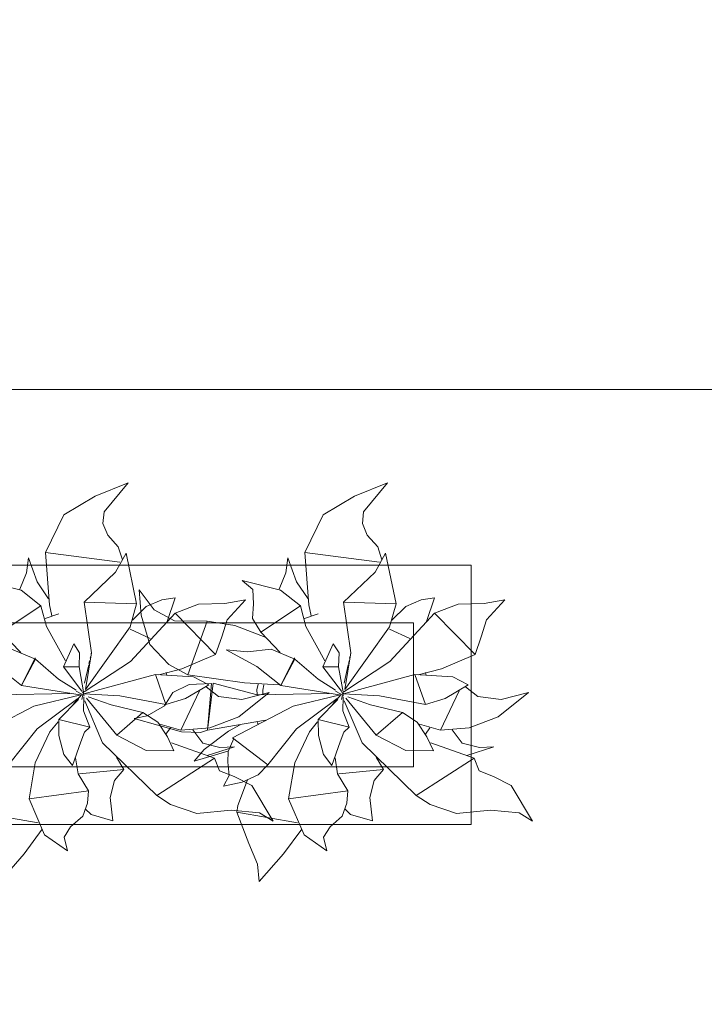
# Model space of a CAD drawing. Header units: millimetres. Extents: x -14761 to 157739, y -22400 to 107990.
# Tile 191 of 228: x 127846 to 129033, y 43933 to 45642. Entities that reach past the tile are written whole.
import ezdxf

# ---------------------------------------------------------------- set-up
doc = ezdxf.new("R2010")
doc.units = ezdxf.units.MM
doc.header["$MEASUREMENT"] = 0
doc.linetypes.add('Штриховая', pattern=[564.444447, 282.222223, -282.222223])
doc.linetypes.add('Штрихпунктирная', pattern=[670.277762, 352.777767, -176.388884, 0, -141.111112])
for name, color, linetype in [('Интерьер - Мебель', 7, 'Continuous'), ('Элемент Модели - Зона', 7, 'Continuous'), ('Элемент Модели - Оси', 7, 'Continuous')]:
    doc.layers.add(name, color=color, linetype=linetype)

msp = doc.modelspace()

# ---------------------------------------------------------------- linework, layer by layer
at = {"layer": 'Интерьер - Мебель', "color": 252, "linetype": 'Continuous', "lineweight": 5}
for p, q in [((128034.1, 44838.1), (127976.9, 44814.6)), ((128034.1, 44838.1), (127976.9, 44814.6)), ((128034.1, 44838.1), (127992.4, 44787.3)), ((128034.1, 44838.1), (127992.4, 44787.3)), ((128484.1, 44838.1), (128426.9, 44814.6)), ((128484.1, 44838.1), (128426.9, 44814.6)), ((128484.1, 44838.1), (128442.4, 44787.3)), ((128484.1, 44838.1), (128442.4, 44787.3)), ((127976.9, 44814.6), (127922.5, 44782.1)), ((127976.9, 44814.6), (127922.5, 44782.1)), ((128426.9, 44814.6), (128372.5, 44782.1)), ((128426.9, 44814.6), (128372.5, 44782.1)), ((127992.4, 44787.3), (127990.3, 44767.3)), ((127992.4, 44787.3), (127990.3, 44767.3)), ((128442.4, 44787.3), (128440.3, 44767.3)), ((128442.4, 44787.3), (128440.3, 44767.3)), ((127922.5, 44782.1), (127890.7, 44716.7)), ((127922.5, 44782.1), (127890.7, 44716.7)), ((127990.3, 44767.3), (127998.6, 44746.8)), ((127990.3, 44767.3), (127998.6, 44746.8)), ((128372.5, 44782.1), (128340.7, 44716.7)), ((128372.5, 44782.1), (128340.7, 44716.7)), ((128440.3, 44767.3), (128448.6, 44746.8)), ((128440.3, 44767.3), (128448.6, 44746.8)), ((127998.6, 44746.8), (128016.9, 44727)), ((127998.6, 44746.8), (128016.9, 44727)), ((128448.6, 44746.8), (128466.9, 44727)), ((128448.6, 44746.8), (128466.9, 44727)), ((127890.7, 44716.7), (128019.7, 44700.4)), ((127890.7, 44716.7), (127897.6, 44626.1)), ((127890.7, 44716.7), (128019.7, 44700.4)), ((127890.7, 44716.7), (127897.6, 44626.1)), ((128030.6, 44716), (128012.3, 44682.8)), ((128030.6, 44716), (128012.3, 44682.8)), ((128016.9, 44727), (128024.2, 44704.2)), ((128016.9, 44727), (128024.2, 44704.2)), ((128030.6, 44716), (128048.7, 44627.9)), ((128030.6, 44716), (128048.7, 44627.9)), ((128340.7, 44716.7), (128469.7, 44700.4)), ((128340.7, 44716.7), (128347.6, 44626.1)), ((128340.7, 44716.7), (128469.7, 44700.4)), ((128340.7, 44716.7), (128347.6, 44626.1)), ((128480.6, 44716), (128462.3, 44682.8)), ((128480.6, 44716), (128462.3, 44682.8)), ((128466.9, 44727), (128474.2, 44704.2)), ((128466.9, 44727), (128474.2, 44704.2)), ((128480.6, 44716), (128498.7, 44627.9)), ((128480.6, 44716), (128498.7, 44627.9)), ((127861.2, 44707.6), (127857.6, 44681.7)), ((127861.2, 44707.6), (127857.6, 44681.7)), ((127861.2, 44707.6), (127876.2, 44666.2)), ((127861.2, 44707.6), (127876.2, 44666.2)), ((128311.2, 44707.6), (128307.6, 44681.7)), ((128311.2, 44707.6), (128307.6, 44681.7)), ((128311.2, 44707.6), (128326.2, 44666.2)), ((128311.2, 44707.6), (128326.2, 44666.2)), ((127857.6, 44681.7), (127846, 44653.1)), ((127857.6, 44681.7), (127846, 44653.1)), ((128012.3, 44682.8), (127957.5, 44630.6)), ((128012.3, 44682.8), (127957.5, 44630.6)), ((128307.6, 44681.7), (128296, 44653.1)), ((128307.6, 44681.7), (128296, 44653.1)), ((128462.3, 44682.8), (128407.5, 44630.6)), ((128462.3, 44682.8), (128407.5, 44630.6)), ((127781.8, 44668.2), (127848.4, 44651.8)), ((127781.8, 44668.2), (127848.4, 44651.8)), ((127876.2, 44666.2), (127896.1, 44636.8)), ((127876.2, 44666.2), (127896.1, 44636.8)), ((128231.8, 44668.2), (128250.4, 44652.7)), ((128231.8, 44668.2), (128298.4, 44651.8)), ((128231.8, 44668.2), (128250.4, 44652.7)), ((128231.8, 44668.2), (128298.4, 44651.8)), ((128326.2, 44666.2), (128346.1, 44636.8)), ((128326.2, 44666.2), (128346.1, 44636.8)), ((127848.4, 44651.8), (127882.8, 44624.4)), ((127848.4, 44651.8), (127882.8, 44624.4)), ((128052.9, 44652.1), (128056.7, 44608.3)), ((128052.9, 44652.1), (128079.4, 44617.4)), ((128052.9, 44652.1), (128056.7, 44608.3)), ((128052.9, 44652.1), (128079.4, 44617.4)), ((128250.4, 44652.7), (128251.6, 44627.8)), ((128250.4, 44652.7), (128251.6, 44627.8)), ((128298.4, 44651.8), (128332.8, 44624.4)), ((128298.4, 44651.8), (128332.8, 44624.4)), ((127957.5, 44630.6), (128048.7, 44627.9)), ((127957.5, 44630.6), (127970.3, 44542.7)), ((127957.5, 44630.6), (128048.7, 44627.9)), ((127957.5, 44630.6), (127970.3, 44542.7)), ((128092.5, 44634.5), (128065.5, 44623.1)), ((128092.5, 44634.5), (128065.5, 44623.1)), ((128115.3, 44638), (128092.5, 44634.5)), ((128115.3, 44638), (128092.5, 44634.5)), ((128115.3, 44638), (128101.5, 44597)), ((128115.3, 44638), (128101.5, 44597)), ((128237.3, 44634.9), (128201.8, 44628.7)), ((128237.3, 44634.9), (128201.8, 44628.7)), ((128237.3, 44634.9), (128205.8, 44600.3)), ((128237.3, 44634.9), (128205.8, 44600.3)), ((128407.5, 44630.6), (128498.7, 44627.9)), ((128407.5, 44630.6), (128420.3, 44542.7)), ((128407.5, 44630.6), (128498.7, 44627.9)), ((128407.5, 44630.6), (128420.3, 44542.7)), ((128542.5, 44634.5), (128515.5, 44623.1)), ((128542.5, 44634.5), (128515.5, 44623.1)), ((128565.3, 44638), (128542.5, 44634.5)), ((128565.3, 44638), (128542.5, 44634.5)), ((128565.3, 44638), (128551.5, 44597)), ((128565.3, 44638), (128551.5, 44597)), ((128687.3, 44634.9), (128651.8, 44628.7)), ((128687.3, 44634.9), (128651.8, 44628.7)), ((128687.3, 44634.9), (128655.8, 44600.3)), ((128687.3, 44634.9), (128655.8, 44600.3)), ((127882.8, 44624.4), (127813.9, 44578.9)), ((127882.8, 44624.4), (127813.9, 44578.9)), ((127882.8, 44624.4), (127892.5, 44588.8)), ((127882.8, 44624.4), (127892.5, 44588.8)), ((127897.6, 44626.1), (127901.5, 44607.1)), ((127897.6, 44626.1), (127901.5, 44607.1)), ((128048.7, 44627.9), (128037.6, 44587.9)), ((128048.7, 44627.9), (128037.6, 44587.9)), ((128065.5, 44623.1), (128041.3, 44599.3)), ((128065.5, 44623.1), (128041.3, 44599.3)), ((128079.4, 44617.4), (128114.4, 44598.4)), ((128079.4, 44617.4), (128114.4, 44598.4)), ((128156.2, 44627.3), (128115.3, 44611.5)), ((128156.2, 44627.3), (128115.3, 44611.5)), ((128201.8, 44628.7), (128156.2, 44627.3)), ((128201.8, 44628.7), (128156.2, 44627.3)), ((128251.6, 44627.8), (128249.5, 44602.3)), ((128251.6, 44627.8), (128249.5, 44602.3)), ((128332.8, 44624.4), (128263.9, 44578.9)), ((128332.8, 44624.4), (128263.9, 44578.9)), ((128332.8, 44624.4), (128342.5, 44588.8)), ((128332.8, 44624.4), (128342.5, 44588.8)), ((128347.6, 44626.1), (128351.5, 44607.1)), ((128347.6, 44626.1), (128351.5, 44607.1)), ((128498.7, 44627.9), (128487.6, 44587.9)), ((128498.7, 44627.9), (128487.6, 44587.9)), ((128515.5, 44623.1), (128491.3, 44599.3)), ((128515.5, 44623.1), (128491.3, 44599.3)), ((128606.2, 44627.3), (128565.3, 44611.5)), ((128606.2, 44627.3), (128565.3, 44611.5)), ((128651.8, 44628.7), (128606.2, 44627.3)), ((128651.8, 44628.7), (128606.2, 44627.3)), ((127913.7, 44610.4), (127889.9, 44602.2)), ((127913.7, 44610.4), (127889.9, 44602.2)), ((128115.3, 44611.5), (128038.1, 44528)), ((128115.3, 44611.5), (128038.1, 44528)), ((128056.7, 44608.3), (128071.5, 44557.1)), ((128056.7, 44608.3), (128071.5, 44557.1)), ((128114.4, 44598.4), (128170.8, 44598)), ((128114.4, 44598.4), (128170.8, 44598)), ((128115.3, 44611.5), (128185.8, 44540.2)), ((128115.3, 44611.5), (128185.8, 44540.2)), ((128170.8, 44598), (128137.8, 44504.4)), ((128170.8, 44598), (128137.8, 44504.4)), ((128170.8, 44598), (128219.3, 44590.2)), ((128170.8, 44598), (128219.3, 44590.2)), ((128205.8, 44600.3), (128196.6, 44570.4)), ((128205.8, 44600.3), (128196.6, 44570.4)), ((128249.5, 44602.3), (128263.9, 44578.9)), ((128249.5, 44602.3), (128263.9, 44578.9)), ((128363.7, 44610.4), (128339.9, 44602.2)), ((128363.7, 44610.4), (128339.9, 44602.2)), ((128565.3, 44611.5), (128488.1, 44528)), ((128565.3, 44611.5), (128488.1, 44528)), ((128565.3, 44611.5), (128635.8, 44540.2)), ((128565.3, 44611.5), (128635.8, 44540.2)), ((128655.8, 44600.3), (128646.6, 44570.4)), ((128655.8, 44600.3), (128646.6, 44570.4)), ((127813.9, 44578.9), (127847.7, 44543.4)), ((127813.9, 44578.9), (127847.7, 44543.4)), ((127892.5, 44588.8), (127925.1, 44528.9)), ((127892.5, 44588.8), (127925.1, 44528.9)), ((128037.6, 44587.9), (127960, 44479.2)), ((128037.6, 44587.9), (127960, 44479.2)), ((128037.6, 44583.6), (128072.4, 44567.7)), ((128037.6, 44583.6), (128072.4, 44567.7)), ((128219.3, 44590.2), (128271.9, 44569.9)), ((128219.3, 44590.2), (128271.9, 44569.9)), ((128263.9, 44578.9), (128297.7, 44543.4)), ((128263.9, 44578.9), (128297.7, 44543.4)), ((128342.5, 44588.8), (128375.1, 44528.9)), ((128342.5, 44588.8), (128375.1, 44528.9)), ((128487.6, 44587.9), (128410, 44479.2)), ((128487.6, 44587.9), (128410, 44479.2)), ((128487.6, 44583.6), (128522.4, 44567.7)), ((128487.6, 44583.6), (128522.4, 44567.7)), ((128196.6, 44570.4), (128185.8, 44540.2)), ((128196.6, 44570.4), (128185.8, 44540.2)), ((128646.6, 44570.4), (128635.8, 44540.2)), ((128646.6, 44570.4), (128635.8, 44540.2)), ((127831.9, 44549.3), (127873.3, 44531.7)), ((127831.9, 44549.3), (127873.3, 44531.7)), ((127939.7, 44558.5), (127921.9, 44518.4)), ((127939.7, 44558.5), (127921.9, 44518.4)), ((127939.7, 44558.5), (127949.9, 44542.6)), ((127939.7, 44558.5), (127949.9, 44542.6)), ((128071.5, 44557.1), (128104.7, 44522.4)), ((128071.5, 44557.1), (128104.7, 44522.4)), ((128203.9, 44547.9), (128240.8, 44544.6)), ((128203.9, 44547.9), (128257.5, 44519)), ((128203.9, 44547.9), (128240.8, 44544.6)), ((128203.9, 44547.9), (128257.5, 44519)), ((128281.9, 44549.3), (128240.8, 44544.6)), ((128281.9, 44549.3), (128240.8, 44544.6)), ((128281.9, 44549.3), (128323.3, 44531.7)), ((128281.9, 44549.3), (128323.3, 44531.7)), ((128389.7, 44558.5), (128371.9, 44518.4)), ((128389.7, 44558.5), (128371.9, 44518.4)), ((128389.7, 44558.5), (128399.9, 44542.6)), ((128389.7, 44558.5), (128399.9, 44542.6)), ((127872.5, 44534.3), (127848.8, 44486)), ((127872.5, 44534.3), (127848.8, 44486)), ((127873.3, 44531.7), (127848.8, 44486)), ((127873.3, 44531.7), (127848.8, 44486)), ((127872.5, 44534.3), (127873.3, 44531.7)), ((127872.5, 44534.3), (127873.3, 44531.7)), ((127873.3, 44531.7), (127913.4, 44497.1)), ((127873.3, 44531.7), (127913.4, 44497.1)), ((127949.9, 44542.6), (127949, 44518.7)), ((127949.9, 44542.6), (127949, 44518.7)), ((128038.1, 44528), (127958, 44475.3)), ((128038.1, 44528), (127958, 44475.3)), ((127970.3, 44542.7), (127960, 44479.2)), ((127970.3, 44542.7), (127960, 44479.2)), ((127967.1, 44528.9), (127966.1, 44524.5)), ((127967.1, 44528.9), (127966.1, 44524.5)), ((127968.6, 44535.6), (127968.1, 44533.4)), ((127968.6, 44535.6), (127968.1, 44533.4)), ((127970, 44542.3), (127969.8, 44541.2)), ((127970, 44542.3), (127969.8, 44541.2)), ((128185.8, 44540.2), (128127.4, 44515.1)), ((128185.8, 44540.2), (128127.4, 44515.1)), ((128322.5, 44534.3), (128298.8, 44486)), ((128322.5, 44534.3), (128298.8, 44486)), ((128323.3, 44531.7), (128298.8, 44486)), ((128323.3, 44531.7), (128298.8, 44486)), ((128322.5, 44534.3), (128323.3, 44531.7)), ((128322.5, 44534.3), (128323.3, 44531.7)), ((128323.3, 44531.7), (128363.4, 44497.1)), ((128323.3, 44531.7), (128363.4, 44497.1)), ((128399.9, 44542.6), (128399, 44518.7)), ((128399.9, 44542.6), (128399, 44518.7)), ((128488.1, 44528), (128408, 44475.3)), ((128488.1, 44528), (128408, 44475.3)), ((128420.3, 44542.7), (128410, 44479.2)), ((128420.3, 44542.7), (128410, 44479.2)), ((128417.1, 44528.9), (128416.1, 44524.5)), ((128417.1, 44528.9), (128416.1, 44524.5)), ((128418.6, 44535.6), (128418.1, 44533.4)), ((128418.6, 44535.6), (128418.1, 44533.4)), ((128420, 44542.3), (128419.8, 44541.2)), ((128420, 44542.3), (128419.8, 44541.2)), ((128635.8, 44540.2), (128577.4, 44515.1)), ((128635.8, 44540.2), (128577.4, 44515.1)), ((127807.5, 44519), (127848.8, 44486)), ((127807.5, 44519), (127848.8, 44486)), ((127949, 44518.7), (127921.9, 44518.4)), ((127949, 44518.7), (127921.9, 44518.4)), ((127921.9, 44518.4), (127953.9, 44476.1)), ((127921.9, 44518.4), (127953.9, 44476.1)), ((127949, 44518.7), (127957.3, 44471.6)), ((127949, 44518.7), (127957.3, 44471.6)), ((127965.6, 44522.2), (127958.6, 44489.9)), ((127965.6, 44522.2), (127958.6, 44489.9)), ((128127.4, 44515.1), (128087.2, 44504.8)), ((128127.4, 44515.1), (128087.2, 44504.8)), ((128104.7, 44522.4), (128137.8, 44504.4)), ((128104.7, 44522.4), (128137.8, 44504.4)), ((128257.5, 44519), (128298.8, 44486)), ((128257.5, 44519), (128298.8, 44486)), ((128399, 44518.7), (128371.9, 44518.4)), ((128399, 44518.7), (128371.9, 44518.4)), ((128371.9, 44518.4), (128403.9, 44476.1)), ((128371.9, 44518.4), (128403.9, 44476.1)), ((128399, 44518.7), (128407.3, 44471.6)), ((128399, 44518.7), (128407.3, 44471.6)), ((128415.6, 44522.2), (128408.6, 44489.9)), ((128415.6, 44522.2), (128408.6, 44489.9)), ((128577.4, 44515.1), (128537.2, 44504.8)), ((128577.4, 44515.1), (128537.2, 44504.8)), ((127913.4, 44497.1), (127943.7, 44477.9)), ((127913.4, 44497.1), (127943.7, 44477.9)), ((128081.2, 44505.2), (127957.3, 44471.6)), ((128081.2, 44505.2), (127957.3, 44471.6)), ((128081.2, 44505.2), (128147.2, 44501.2)), ((128081.2, 44505.2), (128099.5, 44453.4)), ((128081.2, 44505.2), (128147.2, 44501.2)), ((128081.2, 44505.2), (128099.5, 44453.4)), ((128099.8, 44508.4), (128101.2, 44504.1)), ((128099.8, 44508.4), (128101.2, 44504.1)), ((128137.8, 44504.4), (128235.9, 44490.6)), ((128137.8, 44504.4), (128235.9, 44490.6)), ((128147.2, 44501.2), (128173.8, 44487.4)), ((128147.2, 44501.2), (128173.8, 44487.4)), ((128363.4, 44497.1), (128393.7, 44477.9)), ((128363.4, 44497.1), (128393.7, 44477.9)), ((128531.2, 44505.2), (128407.3, 44471.6)), ((128531.2, 44505.2), (128407.3, 44471.6)), ((128531.2, 44505.2), (128597.2, 44501.2)), ((128531.2, 44505.2), (128549.5, 44453.4)), ((128531.2, 44505.2), (128597.2, 44501.2)), ((128531.2, 44505.2), (128549.5, 44453.4)), ((128549.8, 44508.4), (128551.2, 44504.1)), ((128549.8, 44508.4), (128551.2, 44504.1)), ((128597.2, 44501.2), (128623.8, 44487.4)), ((128597.2, 44501.2), (128623.8, 44487.4)), ((127848.8, 44486), (127950.8, 44470.1)), ((127848.8, 44486), (127950.8, 44470.1)), ((127943.9, 44476.4), (127957.8, 44469)), ((127943.9, 44476.4), (127957.8, 44469)), ((128139.6, 44488.1), (128111.8, 44473.8)), ((128139.6, 44488.1), (128111.8, 44473.8)), ((128158, 44476.7), (128125.7, 44408.8)), ((128158, 44476.7), (128125.7, 44408.8)), ((128173.8, 44487.4), (128133.7, 44463.5)), ((128173.8, 44487.4), (128133.7, 44463.5)), ((128178.4, 44489.4), (128139.6, 44488.1)), ((128178.4, 44489.4), (128139.6, 44488.1)), ((128169.1, 44483.6), (128190.5, 44467.3)), ((128169.1, 44483.6), (128190.5, 44467.3)), ((128178.4, 44489.4), (128171.9, 44408.6)), ((128178.4, 44489.4), (128171.9, 44408.6)), ((128181.5, 44490.1), (128172.4, 44413)), ((128181.5, 44490.1), (128172.4, 44413)), ((128181.5, 44490.1), (128258, 44470.2)), ((128181.5, 44490.1), (128258, 44470.2)), ((128235.9, 44490.6), (128295.9, 44487.4)), ((128235.9, 44490.6), (128295.9, 44487.4)), ((128259.5, 44488.7), (128257.5, 44478.6)), ((128259.5, 44488.7), (128257.5, 44478.6)), ((128257.5, 44478.6), (128258, 44470.8)), ((128257.5, 44478.6), (128258, 44470.8)), ((128269.4, 44487.4), (128267.6, 44478.2)), ((128269.4, 44487.4), (128267.6, 44478.2)), ((128267.6, 44478.2), (128267.9, 44471.6)), ((128267.6, 44478.2), (128267.9, 44471.6)), ((128298.8, 44486), (128400.8, 44470.1)), ((128298.8, 44486), (128400.8, 44470.1)), ((128393.9, 44476.4), (128407.8, 44469)), ((128393.9, 44476.4), (128407.8, 44469)), ((128608, 44476.7), (128575.7, 44408.8)), ((128608, 44476.7), (128575.7, 44408.8)), ((128623.8, 44487.4), (128583.7, 44463.5)), ((128623.8, 44487.4), (128583.7, 44463.5)), ((128619.1, 44483.6), (128640.5, 44467.3)), ((128619.1, 44483.6), (128640.5, 44467.3)), ((127932.9, 44472.4), (127808, 44470.2)), ((127932.9, 44472.4), (127808, 44470.2)), ((127951.7, 44470.2), (127870.5, 44450.2)), ((127951.7, 44470.2), (127870.5, 44450.2)), ((127946.5, 44463.5), (127876.2, 44411)), ((127946.5, 44463.5), (127876.2, 44411)), ((127947.7, 44461.8), (127913.6, 44427.4)), ((127947.7, 44461.8), (127913.6, 44427.4)), ((127953, 44469.9), (127938.5, 44453)), ((127953, 44469.9), (127938.5, 44453)), ((127955.7, 44469.9), (127953.8, 44462)), ((127955.7, 44469.9), (127953.8, 44462)), ((127954.2, 44475.6), (127957.8, 44469)), ((127954.2, 44475.6), (127957.8, 44469)), ((127956.8, 44474.4), (127956.3, 44472.2)), ((127956.8, 44474.4), (127956.3, 44472.2)), ((127956.5, 44472.7), (127957.3, 44471.6)), ((127956.5, 44472.7), (127957.3, 44471.6)), ((127957.2, 44466.2), (127956.5, 44442.2)), ((127957.2, 44466.2), (127956.5, 44442.2)), ((127957.3, 44471.6), (128019.7, 44468.3)), ((127957.3, 44471.6), (128019.7, 44468.3)), ((127958.9, 44459.7), (127989.7, 44386.6)), ((127958.9, 44459.7), (127989.7, 44386.6)), ((127961.6, 44464.4), (128014.3, 44400.2)), ((127961.6, 44464.4), (128014.3, 44400.2)), ((127964.8, 44466.5), (128004.4, 44452.5)), ((127964.8, 44466.5), (128004.4, 44452.5)), ((128019.7, 44468.3), (128099.5, 44453.4)), ((128019.7, 44468.3), (128099.5, 44453.4)), ((128111.8, 44473.8), (128096.9, 44451)), ((128111.8, 44473.8), (128096.9, 44451)), ((128133.7, 44463.5), (128099.5, 44453.4)), ((128133.7, 44463.5), (128099.5, 44453.4)), ((128190.5, 44467.3), (128231.3, 44462.1)), ((128190.5, 44467.3), (128231.3, 44462.1)), ((128278.7, 44473.7), (128225.8, 44431.6)), ((128278.7, 44473.7), (128225.8, 44431.6)), ((128278.7, 44473.7), (128231.3, 44462.1)), ((128278.7, 44473.7), (128231.3, 44462.1)), ((128382.9, 44472.4), (128258, 44470.2)), ((128382.9, 44472.4), (128258, 44470.2)), ((128401.7, 44470.2), (128320.5, 44450.2)), ((128401.7, 44470.2), (128320.5, 44450.2)), ((128396.5, 44463.5), (128326.2, 44411)), ((128396.5, 44463.5), (128326.2, 44411)), ((128397.7, 44461.8), (128363.6, 44427.4)), ((128397.7, 44461.8), (128363.6, 44427.4)), ((128403, 44469.9), (128388.5, 44453)), ((128403, 44469.9), (128388.5, 44453)), ((128405.7, 44469.9), (128403.8, 44462)), ((128405.7, 44469.9), (128403.8, 44462)), ((128404.2, 44475.6), (128407.8, 44469)), ((128404.2, 44475.6), (128407.8, 44469)), ((128406.8, 44474.4), (128406.3, 44472.2)), ((128406.8, 44474.4), (128406.3, 44472.2)), ((128406.5, 44472.7), (128407.3, 44471.6)), ((128406.5, 44472.7), (128407.3, 44471.6)), ((128407.2, 44466.2), (128406.5, 44442.2)), ((128407.2, 44466.2), (128406.5, 44442.2)), ((128407.3, 44471.6), (128469.7, 44468.3)), ((128407.3, 44471.6), (128469.7, 44468.3)), ((128408.9, 44459.7), (128439.7, 44386.6)), ((128408.9, 44459.7), (128439.7, 44386.6)), ((128411.6, 44464.4), (128464.3, 44400.2)), ((128411.6, 44464.4), (128464.3, 44400.2)), ((128414.8, 44466.5), (128454.4, 44452.5)), ((128414.8, 44466.5), (128454.4, 44452.5)), ((128469.7, 44468.3), (128549.5, 44453.4)), ((128469.7, 44468.3), (128549.5, 44453.4)), ((128583.7, 44463.5), (128549.5, 44453.4)), ((128583.7, 44463.5), (128549.5, 44453.4)), ((128640.5, 44467.3), (128681.3, 44462.1)), ((128640.5, 44467.3), (128681.3, 44462.1)), ((128728.7, 44473.7), (128675.8, 44431.6)), ((128728.7, 44473.7), (128675.8, 44431.6)), ((128728.7, 44473.7), (128681.3, 44462.1)), ((128728.7, 44473.7), (128681.3, 44462.1)), ((127870.5, 44450.2), (127765.3, 44395.6)), ((127870.5, 44450.2), (127765.3, 44395.6)), ((127956.5, 44442.2), (127967.3, 44413.8)), ((127956.5, 44442.2), (127967.3, 44413.8)), ((128004.4, 44452.5), (128059.7, 44439.2)), ((128004.4, 44452.5), (128059.7, 44439.2)), ((128096.9, 44451), (128066.8, 44433.4)), ((128096.9, 44451), (128066.8, 44433.4)), ((128320.5, 44450.2), (128215.3, 44395.6)), ((128320.5, 44450.2), (128215.3, 44395.6)), ((128406.5, 44442.2), (128417.3, 44413.8)), ((128406.5, 44442.2), (128417.3, 44413.8)), ((128454.4, 44452.5), (128509.7, 44439.2)), ((128454.4, 44452.5), (128509.7, 44439.2)), ((127913.6, 44427.4), (127967.3, 44413.8)), ((127913.6, 44427.4), (127913.9, 44399.6)), ((127913.6, 44427.4), (127967.3, 44413.8)), ((127913.6, 44427.4), (127913.9, 44399.6)), ((128059.7, 44439.2), (128014.3, 44400.2)), ((128059.7, 44439.2), (128014.3, 44400.2)), ((128066.8, 44433.4), (128044.5, 44428.6)), ((128066.8, 44433.4), (128044.5, 44428.6)), ((128044.5, 44428.6), (128126.8, 44405.9)), ((128044.5, 44428.6), (128126.8, 44405.9)), ((128059.7, 44439.2), (128085.5, 44422.5)), ((128059.7, 44439.2), (128085.5, 44422.5)), ((128272.5, 44426.1), (128171.9, 44408.6)), ((128272.5, 44426.1), (128171.9, 44408.6)), ((128225.8, 44431.6), (128175.6, 44412.5)), ((128225.8, 44431.6), (128175.6, 44412.5)), ((128363.6, 44427.4), (128417.3, 44413.8)), ((128363.6, 44427.4), (128363.9, 44399.6)), ((128363.6, 44427.4), (128417.3, 44413.8)), ((128363.6, 44427.4), (128363.9, 44399.6)), ((128509.7, 44439.2), (128464.3, 44400.2)), ((128509.7, 44439.2), (128464.3, 44400.2)), ((128509.7, 44439.2), (128535.5, 44422.5)), ((128509.7, 44439.2), (128535.5, 44422.5)), ((128675.8, 44431.6), (128625.6, 44412.5)), ((128675.8, 44431.6), (128625.6, 44412.5)), ((127876.2, 44411), (127826.3, 44348.7)), ((127876.2, 44411), (127826.3, 44348.7)), ((127912.7, 44422.9), (127898.3, 44406)), ((127912.7, 44422.9), (127898.3, 44406)), ((127967.3, 44413.8), (127958.3, 44404.9)), ((127967.3, 44413.8), (127958.3, 44404.9)), ((128085.5, 44422.5), (128102.3, 44396.8)), ((128085.5, 44422.5), (128102.3, 44396.8)), ((128089.1, 44419), (128125.7, 44408.8)), ((128089.1, 44419), (128125.7, 44408.8)), ((128107.4, 44412.8), (128099.6, 44401.7)), ((128107.4, 44412.8), (128099.6, 44401.7)), ((128175.6, 44412.5), (128125.7, 44408.8)), ((128175.6, 44412.5), (128125.7, 44408.8)), ((128146.3, 44409.2), (128163.6, 44386.2)), ((128146.3, 44409.2), (128163.6, 44386.2)), ((128171.9, 44408.6), (128159.6, 44404.5)), ((128171.9, 44408.6), (128159.6, 44404.5)), ((128228.3, 44418), (128208.3, 44406.6)), ((128228.3, 44418), (128208.3, 44406.6)), ((128257.8, 44421.7), (128259.3, 44419.5)), ((128257.8, 44421.7), (128259.3, 44419.5)), ((128326.2, 44411), (128276.3, 44348.7)), ((128326.2, 44411), (128276.3, 44348.7)), ((128362.7, 44422.9), (128348.3, 44406)), ((128362.7, 44422.9), (128348.3, 44406)), ((128417.3, 44413.8), (128408.3, 44404.9)), ((128417.3, 44413.8), (128408.3, 44404.9)), ((128535.5, 44422.5), (128552.3, 44396.8)), ((128535.5, 44422.5), (128552.3, 44396.8)), ((128539.1, 44419), (128575.7, 44408.8)), ((128539.1, 44419), (128575.7, 44408.8)), ((128557.4, 44412.8), (128549.6, 44401.7)), ((128557.4, 44412.8), (128549.6, 44401.7)), ((128625.6, 44412.5), (128575.7, 44408.8)), ((128625.6, 44412.5), (128575.7, 44408.8)), ((128596.3, 44409.2), (128613.6, 44386.2)), ((128596.3, 44409.2), (128613.6, 44386.2)), ((127898.3, 44406), (127873, 44351.8)), ((127898.3, 44406), (127873, 44351.8)), ((127913.9, 44399.6), (127922.6, 44366.1)), ((127913.9, 44399.6), (127922.6, 44366.1)), ((127958.3, 44404.9), (127951.7, 44388.2)), ((127958.3, 44404.9), (127951.7, 44388.2)), ((128014.3, 44400.2), (128065.4, 44373.5)), ((128014.3, 44400.2), (128065.4, 44373.5)), ((128102.3, 44396.8), (128113.4, 44372.7)), ((128102.3, 44396.8), (128113.4, 44372.7)), ((128126.8, 44405.9), (128159.6, 44404.5)), ((128126.8, 44405.9), (128159.6, 44404.5)), ((128208.3, 44406.6), (128165.6, 44375.1)), ((128208.3, 44406.6), (128165.6, 44375.1)), ((128217.3, 44394), (128207.6, 44371.6)), ((128217.3, 44394), (128207.6, 44371.6)), ((128215.3, 44395.6), (128276.3, 44348.7)), ((128215.3, 44395.6), (128276.3, 44348.7)), ((128348.3, 44406), (128323, 44351.8)), ((128348.3, 44406), (128323, 44351.8)), ((128363.9, 44399.6), (128372.6, 44366.1)), ((128363.9, 44399.6), (128372.6, 44366.1)), ((128408.3, 44404.9), (128401.7, 44388.2)), ((128408.3, 44404.9), (128401.7, 44388.2)), ((128464.3, 44400.2), (128515.4, 44373.5)), ((128464.3, 44400.2), (128515.4, 44373.5)), ((128552.3, 44396.8), (128563.4, 44372.7)), ((128552.3, 44396.8), (128563.4, 44372.7)), ((127951.7, 44388.2), (127937.5, 44347.5)), ((127951.7, 44388.2), (127937.5, 44347.5)), ((127989.7, 44386.6), (128083.7, 44295.2)), ((127989.7, 44386.6), (128083.7, 44295.2)), ((128065.4, 44373.5), (128113.4, 44372.7)), ((128065.4, 44373.5), (128113.4, 44372.7)), ((128109, 44386.8), (128184, 44359.9)), ((128109, 44386.8), (128184, 44359.9)), ((128165.6, 44375.1), (128148.3, 44354.7)), ((128165.6, 44375.1), (128148.3, 44354.7)), ((128163.6, 44386.2), (128193.3, 44378.7)), ((128163.6, 44386.2), (128193.3, 44378.7)), ((128218.5, 44379.9), (128171.3, 44364.9)), ((128218.5, 44379.9), (128171.3, 44364.9)), ((128218.5, 44379.9), (128193.3, 44378.7)), ((128218.5, 44379.9), (128193.3, 44378.7)), ((128401.7, 44388.2), (128387.5, 44347.5)), ((128401.7, 44388.2), (128387.5, 44347.5)), ((128439.7, 44386.6), (128533.7, 44295.2)), ((128439.7, 44386.6), (128533.7, 44295.2)), ((128515.4, 44373.5), (128563.4, 44372.7)), ((128515.4, 44373.5), (128563.4, 44372.7)), ((128559, 44386.8), (128634, 44359.9)), ((128559, 44386.8), (128634, 44359.9)), ((128613.6, 44386.2), (128643.3, 44378.7)), ((128613.6, 44386.2), (128643.3, 44378.7)), ((128668.5, 44379.9), (128621.3, 44364.9)), ((128668.5, 44379.9), (128621.3, 44364.9)), ((128668.5, 44379.9), (128643.3, 44378.7)), ((128668.5, 44379.9), (128643.3, 44378.7)), ((127922.6, 44366.1), (127937.5, 44347.5)), ((127922.6, 44366.1), (127937.5, 44347.5)), ((127943, 44360.4), (127947.3, 44332.8)), ((127943, 44360.4), (127947.3, 44332.8)), ((128014.1, 44361.5), (128026.7, 44340.1)), ((128014.1, 44361.5), (128026.7, 44340.1)), ((128017.8, 44359.7), (128015, 44358.9)), ((128017.8, 44359.7), (128015, 44358.9)), ((128184, 44359.9), (128083.7, 44295.2)), ((128184, 44359.9), (128083.7, 44295.2)), ((128206.9, 44372.2), (128148.3, 44354.7)), ((128206.9, 44372.2), (128148.3, 44354.7)), ((128184, 44359.9), (128192.7, 44338.1)), ((128184, 44359.9), (128192.7, 44338.1)), ((128207.6, 44371.6), (128206.7, 44353.3)), ((128207.6, 44371.6), (128206.7, 44353.3)), ((128372.6, 44366.1), (128387.5, 44347.5)), ((128372.6, 44366.1), (128387.5, 44347.5)), ((128393, 44360.4), (128397.3, 44332.8)), ((128393, 44360.4), (128397.3, 44332.8)), ((128464.1, 44361.5), (128476.7, 44340.1)), ((128464.1, 44361.5), (128476.7, 44340.1)), ((128467.8, 44359.7), (128465, 44358.9)), ((128467.8, 44359.7), (128465, 44358.9)), ((128634, 44359.9), (128533.7, 44295.2)), ((128634, 44359.9), (128533.7, 44295.2)), ((128634, 44359.9), (128642.7, 44338.1)), ((128634, 44359.9), (128642.7, 44338.1)), ((127873, 44351.8), (127862.3, 44289.5)), ((127873, 44351.8), (127862.3, 44289.5)), ((128026.7, 44340.1), (127949.5, 44332.9)), ((128026.7, 44340.1), (127949.5, 44332.9)), ((128026.7, 44340.1), (128010.6, 44321.3)), ((128026.7, 44340.1), (128010.6, 44321.3)), ((128206.7, 44353.3), (128209, 44330.1)), ((128206.7, 44353.3), (128209, 44330.1)), ((128276.3, 44348.7), (128259.8, 44331.2)), ((128276.3, 44348.7), (128259.8, 44331.2)), ((128323, 44351.8), (128312.3, 44289.5)), ((128323, 44351.8), (128312.3, 44289.5)), ((128476.7, 44340.1), (128399.5, 44332.9)), ((128476.7, 44340.1), (128399.5, 44332.9)), ((128476.7, 44340.1), (128460.6, 44321.3)), ((128476.7, 44340.1), (128460.6, 44321.3)), ((127947.3, 44332.8), (127965.3, 44303.2)), ((127947.3, 44332.8), (127965.3, 44303.2)), ((128192.7, 44338.1), (128218, 44328.2)), ((128192.7, 44338.1), (128218, 44328.2)), ((128209, 44330.1), (128199.7, 44311.3)), ((128209, 44330.1), (128199.7, 44311.3)), ((128218, 44328.2), (128248.6, 44312.5)), ((128218, 44328.2), (128248.6, 44312.5)), ((128241.1, 44322.4), (128224.1, 44277.6)), ((128241.1, 44322.4), (128224.1, 44277.6)), ((128259.8, 44331.2), (128231.6, 44318.2)), ((128259.8, 44331.2), (128231.6, 44318.2)), ((128397.3, 44332.8), (128415.3, 44303.2)), ((128397.3, 44332.8), (128415.3, 44303.2)), ((128642.7, 44338.1), (128668, 44328.2)), ((128642.7, 44338.1), (128668, 44328.2)), ((128668, 44328.2), (128698.6, 44312.5)), ((128668, 44328.2), (128698.6, 44312.5)), ((128010.6, 44321.3), (128003, 44291.8)), ((128010.6, 44321.3), (128003, 44291.8)), ((128231.6, 44318.2), (128199.7, 44311.3)), ((128231.6, 44318.2), (128199.7, 44311.3)), ((128248.6, 44312.5), (128285.5, 44250.7)), ((128248.6, 44312.5), (128285.5, 44250.7)), ((128460.6, 44321.3), (128453, 44291.8)), ((128460.6, 44321.3), (128453, 44291.8)), ((128698.6, 44312.5), (128735.5, 44250.7)), ((128698.6, 44312.5), (128735.5, 44250.7)), ((127965.3, 44303.2), (127862.3, 44289.5)), ((127965.3, 44303.2), (127862.3, 44289.5)), ((127862.3, 44289.5), (127889.2, 44227)), ((127862.3, 44289.5), (127889.2, 44227)), ((127965.3, 44303.2), (127963.6, 44282)), ((127965.3, 44303.2), (127963.6, 44282)), ((128003, 44291.8), (128007.6, 44251)), ((128003, 44291.8), (128007.6, 44251)), ((128083.7, 44295.2), (128107.6, 44279.4)), ((128083.7, 44295.2), (128107.6, 44279.4)), ((128415.3, 44303.2), (128312.3, 44289.5)), ((128415.3, 44303.2), (128312.3, 44289.5)), ((128312.3, 44289.5), (128339.2, 44227)), ((128312.3, 44289.5), (128339.2, 44227)), ((128415.3, 44303.2), (128413.6, 44282)), ((128415.3, 44303.2), (128413.6, 44282)), ((128453, 44291.8), (128457.6, 44251)), ((128453, 44291.8), (128457.6, 44251)), ((128533.7, 44295.2), (128557.6, 44279.4)), ((128533.7, 44295.2), (128557.6, 44279.4)), ((127963.6, 44282), (127955.5, 44259.3)), ((127963.6, 44282), (127955.5, 44259.3)), ((127959.6, 44272.3), (127969.9, 44262.4)), ((127959.6, 44272.3), (127969.9, 44262.4)), ((128107.6, 44279.4), (128153.3, 44264.1)), ((128107.6, 44279.4), (128153.3, 44264.1)), ((128224.1, 44277.6), (128222.7, 44266.1)), ((128224.1, 44277.6), (128222.7, 44266.1)), ((128413.6, 44282), (128405.5, 44259.3)), ((128413.6, 44282), (128405.5, 44259.3)), ((128409.6, 44272.3), (128419.9, 44262.4)), ((128409.6, 44272.3), (128419.9, 44262.4)), ((128557.6, 44279.4), (128603.3, 44264.1)), ((128557.6, 44279.4), (128603.3, 44264.1)), ((127772.7, 44266.1), (127878, 44248)), ((127772.7, 44266.1), (127878, 44248)), ((127955.5, 44259.3), (127934.2, 44240.8)), ((127955.5, 44259.3), (127934.2, 44240.8)), ((127969.9, 44262.4), (128007.6, 44251)), ((127969.9, 44262.4), (128007.6, 44251)), ((128212.8, 44269.9), (128153.3, 44264.1)), ((128212.8, 44269.9), (128153.3, 44264.1)), ((128212.8, 44269.9), (128262.1, 44265.2)), ((128212.8, 44269.9), (128262.1, 44265.2)), ((128222.7, 44266.1), (128328, 44248)), ((128222.7, 44266.1), (128243.4, 44212)), ((128222.7, 44266.1), (128328, 44248)), ((128222.7, 44266.1), (128243.4, 44212)), ((128262.1, 44265.2), (128285.5, 44250.7)), ((128262.1, 44265.2), (128285.5, 44250.7)), ((128405.5, 44259.3), (128384.2, 44240.8)), ((128405.5, 44259.3), (128384.2, 44240.8)), ((128419.9, 44262.4), (128457.6, 44251)), ((128419.9, 44262.4), (128457.6, 44251)), ((128662.8, 44269.9), (128603.3, 44264.1)), ((128662.8, 44269.9), (128603.3, 44264.1)), ((128662.8, 44269.9), (128712.1, 44265.2)), ((128662.8, 44269.9), (128712.1, 44265.2)), ((128712.1, 44265.2), (128735.5, 44250.7)), ((128712.1, 44265.2), (128735.5, 44250.7)), ((127934.2, 44240.8), (127922.8, 44223)), ((127934.2, 44240.8), (127922.8, 44223)), ((128384.2, 44240.8), (128372.8, 44223)), ((128384.2, 44240.8), (128372.8, 44223)), ((127885.1, 44236.6), (127853.7, 44194.2)), ((127885.1, 44236.6), (127853.7, 44194.2)), ((127889.2, 44227), (127928.8, 44199.2)), ((127889.2, 44227), (127928.8, 44199.2)), ((127922.8, 44223), (127928.8, 44199.2)), ((127922.8, 44223), (127928.8, 44199.2)), ((128335.1, 44236.6), (128303.7, 44194.2)), ((128335.1, 44236.6), (128303.7, 44194.2)), ((128339.2, 44227), (128378.8, 44199.2)), ((128339.2, 44227), (128378.8, 44199.2)), ((128372.8, 44223), (128378.8, 44199.2)), ((128372.8, 44223), (128378.8, 44199.2)), ((128243.4, 44212), (128258.3, 44176.1)), ((128243.4, 44212), (128258.3, 44176.1)), ((127853.7, 44194.2), (127811.2, 44146.1)), ((127853.7, 44194.2), (127811.2, 44146.1)), ((128303.7, 44194.2), (128261.2, 44146.1)), ((128303.7, 44194.2), (128261.2, 44146.1)), ((128258.3, 44176.1), (128261.2, 44146.1)), ((128258.3, 44176.1), (128261.2, 44146.1))]:
    msp.add_line(p, q, dxfattribs=at)
at = {"layer": 'Интерьер - Мебель', "color": 7, "linetype": 'Continuous', "lineweight": 15}
for p, q in [((128628.8, 44695.1), (126828.8, 44695.1)), ((128628.8, 44245.1), (128628.8, 44695.1)), ((128528.8, 44595.1), (126928.8, 44595.1)), ((128528.8, 44345.1), (128528.8, 44595.1)), ((126928.8, 44345.1), (128528.8, 44345.1)), ((126828.8, 44245.1), (128628.8, 44245.1))]:
    msp.add_line(p, q, dxfattribs=at)
at = {"layer": 'Элемент Модели - Зона', "color": 7, "linetype": 'Штриховая', "lineweight": 15, "flags": 128}
for points in [[(36150, 44957.4), (36110, 44957.4), (36110, 36320), (41880.3, 36320), (41880.3, 39141.6), (45142.5, 42405.1), (45156.7, 42391), (45156.7, 42420), (63300, 42420), (63300, 42400), (77399.7, 42400), (77399.7, 42420), (114081.4, 42420), (117316.7, 39176.5), (117320.1, 38841.9), (117320.1, 36305), (117360, 36305), (117360, 34300), (117120, 34300), (117120, 35700), (116700, 35700), (116700, 36100), (108300, 36100), (108300, 35700), (107700, 35700), (107700, 36100), (99320, 36100), (99320, 26970), (107700, 26970), (107700, 27650), (108300, 27650), (108300, 26460), (112380, 26460), (112380, 27370), (112500, 27370), (112500, 21180.1), (117120, 21180.1), (117120, 26250), (116650, 26250), (116650, 27750), (117120, 27750), (117120, 32800), (117360, 32800), (117360, 20150.1), (117120, 20150.1), (117120, 20940.1), (99320, 20940.1), (99320, 14650.1), (117120, 14650.1), (117120, 17700.1), (116700.1, 17700.1), (116700.1, 18325.6), (117120, 18325.6), (117120, 18650.1), (117360, 18650.1), (117360, 18320.1), (120850, 18320.1), (120850, 37205.1), (120238.9, 37205.1), (120238.9, 45000), (125700, 45000), (125700, 45300), (126300, 45300), (126300, 45000), (141025, 45000), (141025, 45100), (140125, 45100), (140125, 47500), (132700, 47500), (132700, 53680), (130530, 53680), (130530, 54300), (129182.9, 54300), (126300, 54300), (126300, 53700), (125700, 53700), (125700, 54212.5), (124799.8, 54212.5), (117300, 54212.5), (117300, 53700), (116700, 53700), (116700, 54212.5), (108300, 54212.5), (108300, 53700), (107700, 53700), (107700, 54212.5), (99300, 54212.5), (99300, 53700), (98700, 53700), (98700, 54212.5), (90650, 54212.5), (90650, 53700), (90050, 53700), (89950, 53700), (89950, 48632.8), (77450.1, 48632.8), (77450.1, 53800), (77450.1, 61690), (77460.1, 61690), (77460.1, 67850), (74720, 67850), (74720, 59730), (73964.5, 59730), (73964.5, 54212), (72300.1, 54212), (72300.1, 53700), (71700.1, 53700), (71700.1, 54212), (63300, 54212), (63300, 53700), (62700, 53700), (62700, 54212), (61025, 54212), (61025, 46500), (61025, 45000), (54300, 45000), (54300, 44700), (53700, 44700), (53700, 45000), (45300, 45000), (45300, 44700), (44700, 44700), (44700, 45000), (36750, 45000), (36750, 44700), (36150, 44700)], [(120850, 18309.2), (120850, 18300.1), (122410, 18300.1), (122410, 18320.1), (125725, 18320.1), (125725, 24100), (125700, 24100), (125700, 25600), (125725, 25600), (125725, 26250), (125650, 26250), (125650, 27750), (125725, 27750), (125725, 28400), (125700, 28400), (125700, 29900), (125725, 29900), (125725, 35700), (125700, 35700), (125700, 36300), (126300, 36300), (126300, 35825), (134700, 35825), (134700, 36300), (135300, 36300), (135300, 35825), (141025, 35825), (141025, 45000), (138380.7, 45000), (135300, 45000), (135300, 44700), (134700, 44700), (134700, 45000), (126300, 45000), (126300, 44700), (125700, 44700), (125700, 45000), (122696.3, 45000), (122696.3, 42752.3), (124332.5, 42752.3), (124332.5, 39578.1), (122696.3, 39578.1), (122696.3, 37205.1), (120850, 37205.1)]]:
    msp.add_lwpolyline(points, close=True, dxfattribs=at)
at = {"layer": 'Элемент Модели - Оси', "color": 7, "linetype": 'Штрихпунктирная', "lineweight": 15}
msp.add_line((-12760.6, 45000), (155650, 45000), dxfattribs=at)

doc.saveas('drawing.dxf')
